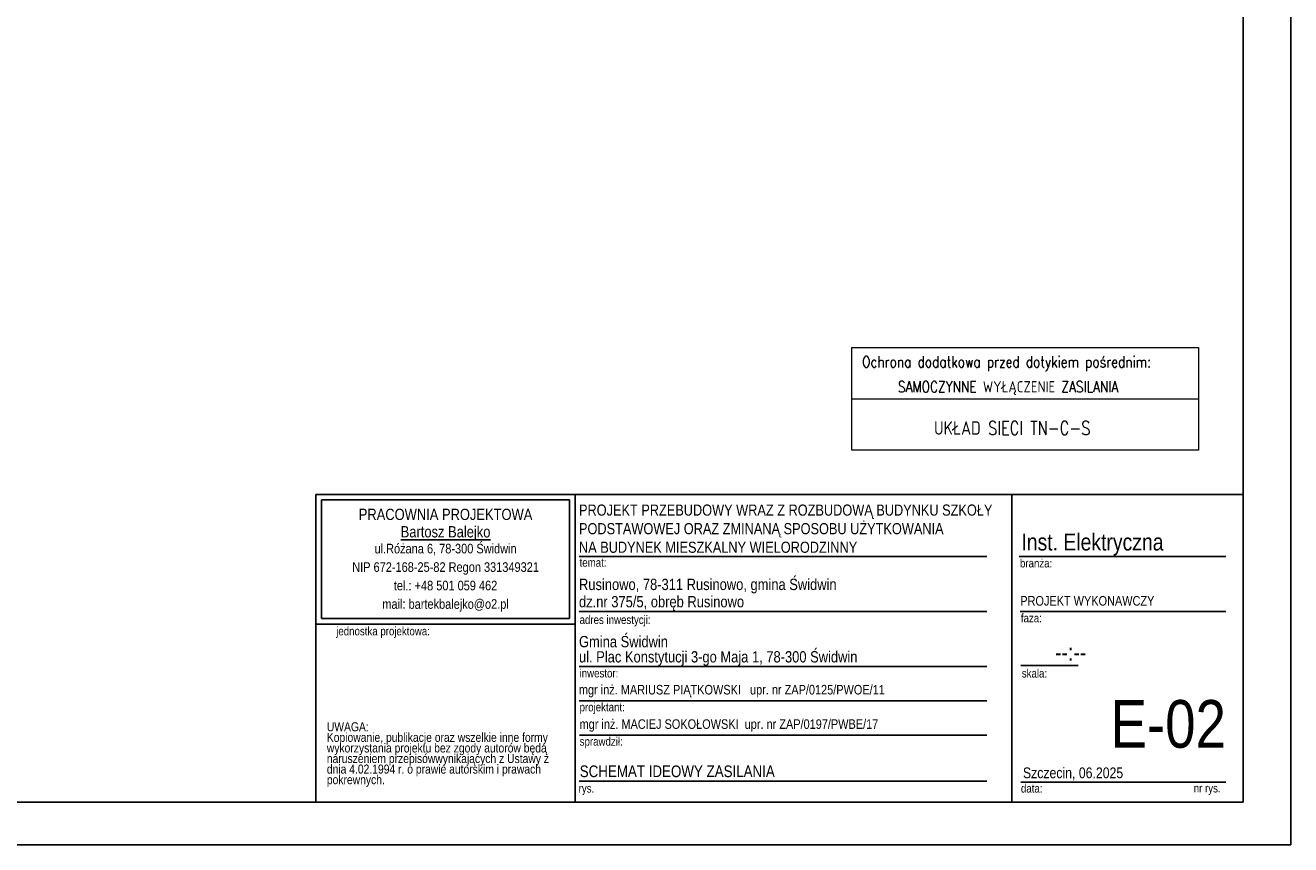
# Model space of a CAD drawing. Header units: millimetres. Extents: x 262469 to 275208, y -32539 to 9411.
# Tile 38 of 256: x 268550 to 270939, y -25147 to -23601. Entities that reach past the tile are written whole.
import ezdxf

# ---------------------------------------------------------------- set-up
doc = ezdxf.new("R2010")
doc.units = ezdxf.units.MM
doc.header["$LTSCALE"] = 100
doc.layers.add('$ IE TABELA', color=7, linetype='Continuous')
doc.layers.add('$ IE_Tabele', color=7, linetype='Continuous')
doc.layers.add('$ mp_ele_opisy', color=7, linetype='Continuous', lineweight=30)
doc.styles.add('GENERATED_STYLE_10', font='ARIALN.TTF')
doc.styles.add('GENERATED_STYLE_11', font='ARIALN.TTF')
doc.styles.add('GENERATED_STYLE_6', font='ARIALN.TTF')
doc.styles.add('GENERATED_STYLE_9', font='ARIALN.TTF')
doc.styles.add('ROMANS', font='romans', dxfattribs={"width": 0.8})

# ---------------------------------------------------------------- blocks, each defined once
blk = doc.blocks.new('a3eee')
at = {"layer": '$ IE TABELA'}
for p, q in [((23930.8, 1206.8), (23930.8, 4176.8)), ((23840.8, 1286.8), (23840.8, 4096.8)), ((19890.8, 1286.8), (23840.8, 1286.8)), ((19730.8, 1206.8), (23930.8, 1206.8))]:
    blk.add_line(p, q, dxfattribs=at)

msp = doc.modelspace()

# ---------------------------------------------------------------- linework, layer by layer
at = {"layer": '$ IE_Tabele', "linetype": 'Continuous'}
for p, q in [((269098.9, -24485.7), (269588.2, -24485.7)), ((269098.9, -25066.8), (269098.9, -24485.7)), ((269098.9, -24485.7), (270848.9, -24485.7)), ((269109.5, -24719.7), (269109.5, -24496.3)), ((269109.5, -24496.3), (269577.6, -24496.3)), ((269577.6, -24719.7), (269577.6, -24496.3)), ((269588.2, -24485.7), (269588.2, -25066.8)), ((269588.2, -24730.4), (269588.2, -24485.7)), ((270412.7, -24485.7), (270412.7, -25066.8)), ((270848.9, -24485.7), (270848.9, -25066.8)), ((269588.2, -25066.8), (269588.2, -24525.7)), ((269595.4, -24602.7), (270365.4, -24602.7)), ((270426.6, -24602.7), (270816.6, -24602.7)), ((269109.5, -24719.7), (269577.6, -24719.7)), ((269595.4, -24706.7), (270365.4, -24706.7)), ((270428.4, -24706.7), (270816.6, -24706.7)), ((269098.9, -24730.4), (269588.2, -24730.4)), ((269595.4, -24810.7), (270365.4, -24810.7)), ((270429.5, -24808.9), (270537.5, -24808.9)), ((269595.4, -24875.5), (270365.4, -24875.5)), ((269596.5, -24940.4), (270365.4, -24940.4)), ((269595.4, -25026.8), (270365.4, -25026.8)), ((270429.5, -25028.6), (270657.7, -25028.6)), ((270657.7, -25028.6), (270816.6, -25028.6)), ((269098.9, -25066.8), (269588.2, -25066.8)), ((270848.9, -25066.8), (269588.2, -25066.8))]:
    msp.add_line(p, q, dxfattribs=at)
at = {"layer": '$ mp_ele_opisy', "color": 7, "lineweight": 0}
for p, q in [((270110.6, -24208.8), (270764.8, -24208.8)), ((270110.6, -24402.6), (270110.6, -24208.8)), ((270764.8, -24208.8), (270764.8, -24402.6)), ((270110.6, -24305.7), (270764.8, -24305.7)), ((270764.8, -24402.6), (270110.6, -24402.6))]:
    msp.add_line(p, q, dxfattribs=at)

# ---------------------------------------------------------------- block references
at = {"layer": '$ IE TABELA', "color": 7}
msp.add_blockref('a3eee', (247008.1, -26353.6), dxfattribs=at)

# ---------------------------------------------------------------- texts
at = {"layer": '$ IE_Tabele', "linetype": 'Continuous'}
for s, insert, char_height, attachment_point, line_spacing_factor, style in [('\\pt22543.3;PROJEKT PRZEBUDOWY WRAZ Z ROZBUDOWĄ BUDYNKU SZKOŁY \\PPODSTAWOWEJ ORAZ ZMINANĄ SPOSOBU UŻYTKOWANIA \\PNA BUDYNEK MIESZKALNY WIELORODZINNY', (269595.4, -24596.3), 21, 7, 1.001884, 'GENERATED_STYLE_6'), ('{PRACOWNIA PROJEKTOWA\\P\\LBartosz Balejko}', (269343.5, -24512.8), 21.277, 2, 0.926719, 'GENERATED_STYLE_10'), ('Rusinowo, 78-311 Rusinowo, gmina Świdwin \\Pdz.nr 375/5, obręb Rusinowo', (269595.4, -24705.3), 21.277, 7, 0.918867, 'GENERATED_STYLE_9'), ('PROJEKT WYKONAWCZY', (270428.4, -24677.6), 18, 1, 0.923713, 'GENERATED_STYLE_9'), ('{Gmina Świdwin\\Pul. Plac Konstytucji 3-go Maja 1, 78-300 Świdwin}', (269595.4, -24809.3), 21.277, 7, 0.807442, 'GENERATED_STYLE_9')]:
    msp.add_mtext(s, dxfattribs=dict(at, insert=insert, char_height=char_height, attachment_point=attachment_point, line_spacing_factor=line_spacing_factor, style=style))
at = {"layer": '$ IE_Tabele', "linetype": 'Continuous', "style": 'GENERATED_STYLE_9'}
for s, insert, char_height, width, attachment_point, line_spacing_factor in [('{ul.Różana 6, 78-300 Świdwin\\PNIP 672-168-25-82 Regon 331349321\\Ptel.: +48 501 059 462\\Pmail: bartekbalejko@o2.pl}', (269343.5, -24579), 18.085, 468.085, 2, 1.156383), ('{UWAGA:\\PKopiowanie, publikacje oraz wszelkie inne formy wykorzystania projektu bez zgody autorów będą naruszeniem przepisówwynikających z Ustawy z dnia 4.02.1994 r. o prawie autorskim i prawach pokrewnych.}', (269119.4, -24915.8), 17.0213, 448.341, 1, 0.703415)]:
    msp.add_mtext(s, dxfattribs=dict(at, insert=insert, char_height=char_height, width=width, attachment_point=attachment_point, line_spacing_factor=line_spacing_factor))
at = {"layer": '$ IE_Tabele', "linetype": 'Continuous'}
for s, insert, char_height, attachment_point, style in [('Inst. Elektryczna', (270430.5, -24559.7), 31.916, 1, 'GENERATED_STYLE_9'), ('{temat:}', (269596.5, -24606.3), 15.96, 1, 'GENERATED_STYLE_9'), ('{branża:}', (270427.8, -24607.6), 15.96, 1, 'GENERATED_STYLE_9'), ('{adres inwestycji:}', (269596.5, -24714.3), 15.958, 1, 'GENERATED_STYLE_9'), ('{faza:}', (270429.5, -24711.2), 15.96, 1, 'GENERATED_STYLE_9'), ('{jednostka projektowa:}', (269137.1, -24735.8), 15.958, 1, 'GENERATED_STYLE_9'), ('\\pxi-5,l7t7;--:--', (270430.3, -24767.8), 31.916, 1, 'GENERATED_STYLE_9'), ('{inwestor:}', (269596.5, -24815.2), 15.958, 1, 'GENERATED_STYLE_9'), ('{skala:}', (270431.3, -24815.4), 15.96, 1, 'GENERATED_STYLE_9'), ('mgr inż. MARIUSZ PIĄTKOWSKI   upr. nr ZAP/0125/PWOE/11', (269595.2, -24845.3), 18, 1, 'GENERATED_STYLE_9'), ('{projektant:}', (269596.5, -24879.2), 15.958, 1, 'GENERATED_STYLE_9'), ('E-02', (270816.6, -24873.9), 90, 3, 'GENERATED_STYLE_9'), ('mgr inż. MACIEJ SOKOŁOWSKI  upr. nr ZAP/0197/PWBE/17', (269596.5, -24910.2), 18, 1, 'GENERATED_STYLE_9'), ('{sprawdził:}', (269596.7, -24944), 15.958, 1, 'GENERATED_STYLE_9'), ('SCHEMAT IDEOWY ZASILANIA', (269596.8, -24997.3), 22, 1, 'GENERATED_STYLE_11'), ('Szczecin, 06.2025', (270433.4, -25001.1), 20.213, 1, 'GENERATED_STYLE_9'), ('{data:}', (270429.7, -25032.5), 15.96, 1, 'GENERATED_STYLE_9'), ('{rys.}', (269594.7, -25032.5), 15.96, 1, 'GENERATED_STYLE_9'), ('{nr rys.}', (270755.8, -25032.2), 15.96, 1, 'GENERATED_STYLE_9')]:
    msp.add_mtext(s, dxfattribs=dict(at, insert=insert, char_height=char_height, attachment_point=attachment_point, style=style))
at = {"layer": '$ mp_ele_opisy', "color": 7, "lineweight": 0, "style": 'ROMANS', "width": 0.8}
for s, height, p in [('Ochrona dodatkowa przed dotykiem pośrednim:', 21.063, (270129.8, -24246.2)), ('SAMOCZYNNE WYŁĄCZENIE ZASILANIA', 21.063, (270197.4, -24293.1)), ('UKŁAD SIECI TN-C-S', 25.275, (270265.5, -24373.1))]:
    msp.add_text(s, height=height, dxfattribs=at).set_placement(p)

doc.saveas('drawing.dxf')
